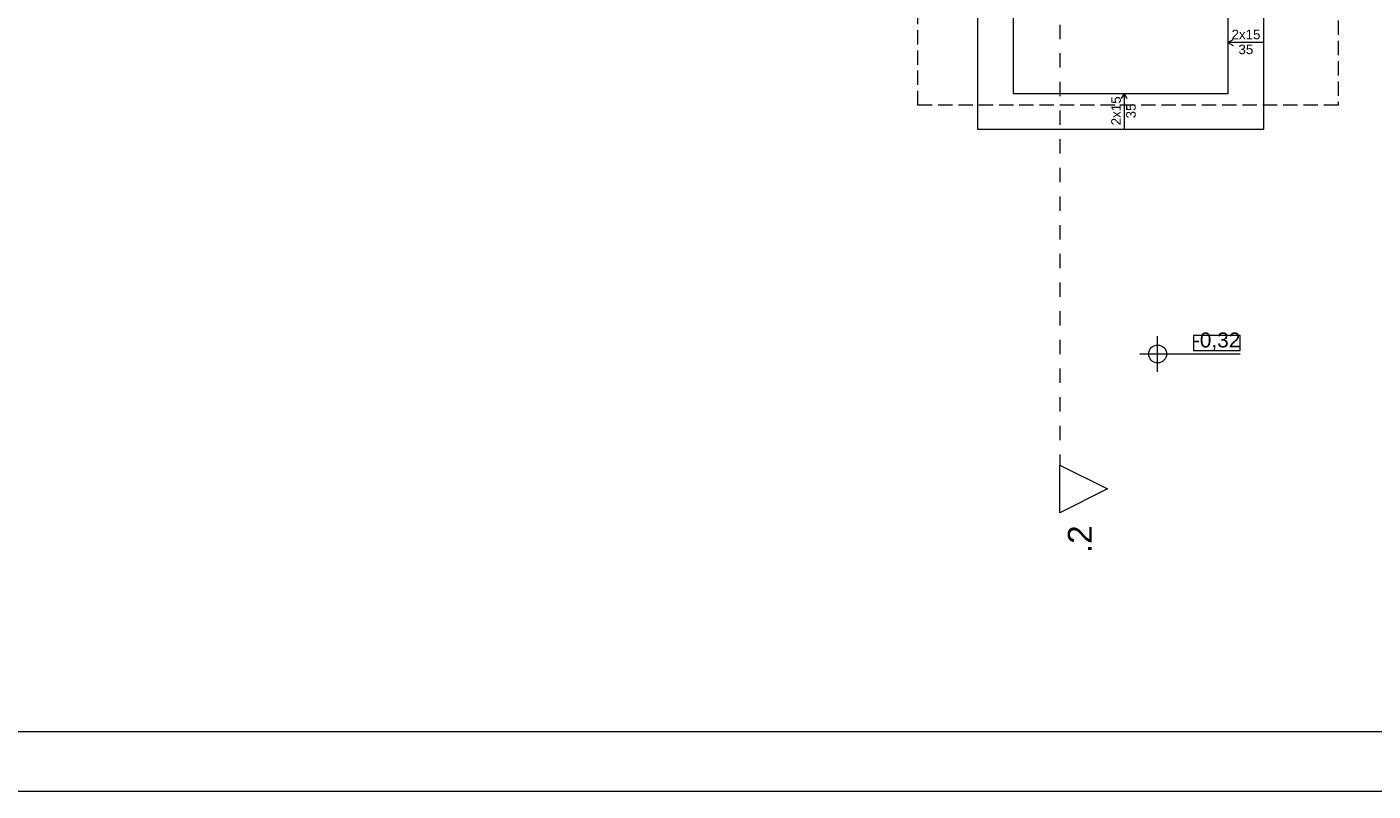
# Model space of a CAD drawing. Header units: millimetres. Extents: x 178516 to 426772, y -178579 to -115871.
# Tile 3 of 256: x 214083 to 225362, y -146315 to -139913. Entities that reach past the tile are written whole.
import ezdxf

# ---------------------------------------------------------------- set-up
doc = ezdxf.new("R2010")
doc.units = ezdxf.units.MM
doc.header["$MEASUREMENT"] = 0
doc.linetypes.add('Krawędzie ukryte', pattern=[170, 120, -50])
doc.linetypes.add('Przerywana', pattern=[240, 120, -120])
doc.layers.get('0').update_dxf_attribs({"color": 252, "lineweight": 5})
for name, color, linetype, lineweight in [('840-G Znaczniki ogólne_Nr_pióra__3', 252, 'Continuous', 5), ('Nowe_! Tabelka_Nr_pióra__19', 252, 'Continuous', 5), ('Nowe_! Tabelka_Nr_pióra__7', 252, 'Continuous', 5), ('Nowe_299-A Wymiary Opisy_Nr_pióra__29', 252, 'Continuous', 5), ('Nowe_299-A Wymiary Opisy_Nr_pióra__73', 252, 'Continuous', 5), ('Nowe_Floors_Nr_pióra__104', 252, 'Continuous', 5), ('Nowe_Nowe_220(1)-A Ściany zewnętrzne_Nr_pióra__64', 252, 'Continuous', 5)]:
    doc.layers.add(name, color=color, linetype=linetype, lineweight=lineweight)
doc.styles.add('GENERATED_STYLE_1', font='arial.ttf')
doc.styles.add('GENERATED_STYLE_4', font='arial.ttf')

# ---------------------------------------------------------------- blocks, each defined once
blk = doc.blocks.new('podkład 20251118')
at = {"color": 252, "lineweight": 5}
for p, q in [((224247, -142498), (223857, -142498)), ((223857, -142498), (223857, -142623)), ((224247, -142623), (224247, -142498)), ((223857, -142623), (224247, -142623)), ((222737, -143984), (222737, -143584)), ((222737, -143584), (223137, -143784)), ((223137, -143784), (222737, -143984))]:
    blk.add_line(p, q, dxfattribs=at)
at = {"layer": '840-G Znaczniki ogólne_Nr_pióra__3', "color": 252, "linetype": 'Przerywana', "lineweight": 5}
blk.add_line((222737, -121894), (222737, -143584), dxfattribs=at)
at = {"layer": '840-G Znaczniki ogólne_Nr_pióra__3', "color": 252, "linetype": 'Continuous', "lineweight": 5}
for p, q in [((222737, -143584), (223137, -143784)), ((222737, -143984), (222737, -143584)), ((223137, -143784), (222737, -143984))]:
    blk.add_line(p, q, dxfattribs=at)
at = {"layer": 'Nowe_! Tabelka_Nr_pióra__19', "color": 252, "linetype": 'Continuous', "lineweight": 5}
blk.add_line((204754, -146315), (246754, -146315), dxfattribs=at)
at = {"layer": 'Nowe_! Tabelka_Nr_pióra__7', "color": 252, "linetype": 'Continuous', "lineweight": 5}
blk.add_line((206754, -145815), (246254, -145815), dxfattribs=at)
at = {"layer": 'Nowe_299-A Wymiary Opisy_Nr_pióra__73', "color": 252, "linetype": 'Continuous', "lineweight": 5}
for p, q in [((223557, -142803), (223557, -142503)), ((223407, -142653), (223707, -142653)), ((223707, -142653), (224247, -142653))]:
    blk.add_line(p, q, dxfattribs=at)
blk.add_circle((223557, -142653), 75, dxfattribs=at)
at = {"layer": 'Nowe_Floors_Nr_pióra__104', "color": 252, "linetype": 'Continuous', "lineweight": 5}
for p, q in [((224146, -140043), (224189, -140018)), ((224447, -140043), (224146, -140043)), ((224146, -140043), (224189, -140068)), ((223275, -140470), (223250, -140513)), ((223275, -140470), (223275, -140764)), ((223275, -140470), (223300, -140513))]:
    blk.add_line(p, q, dxfattribs=at)
at = {"layer": 'Nowe_Nowe_220(1)-A Ściany zewnętrzne_Nr_pióra__64', "color": 252, "linetype": 'Krawędzie ukryte', "lineweight": 5}
for p, q in [((221549, -140569), (221549, -139520)), ((225068, -139520), (225068, -140569)), ((225068, -140569), (221549, -140569))]:
    blk.add_line(p, q, dxfattribs=at)
at = {"layer": 'Nowe_Nowe_220(1)-A Ściany zewnętrzne_Nr_pióra__64', "color": 252, "linetype": 'Continuous', "lineweight": 5}
for p, q in [((222047, -139520), (222047, -140770)), ((222347, -139520), (222347, -140470)), ((224147, -140470), (224147, -139520)), ((224447, -140770), (224447, -139520)), ((222347, -140470), (224147, -140470)), ((222047, -140770), (224447, -140770))]:
    blk.add_line(p, q, dxfattribs=at)
at = {"layer": '840-G Znaczniki ogólne_Nr_pióra__3', "color": 252, "lineweight": 5, "style": 'GENERATED_STYLE_4'}
blk.add_text('.2', height=200, rotation=90, dxfattribs=at).set_placement((223005, -144322))
at = {"layer": 'Nowe_! Tabelka_Nr_pióra__7', "color": 252, "lineweight": 5, "style": 'GENERATED_STYLE_1'}
for s, p in [('2x15', (224176, -140016)), ('35', (224234, -140141))]:
    blk.add_text(s, height=80, dxfattribs=at).set_placement(p)
for s, p in [('2x15', (223248, -140737)), ('35', (223373, -140679))]:
    blk.add_text(s, height=80, rotation=90, dxfattribs=at).set_placement(p)
at = {"layer": 'Nowe_299-A Wymiary Opisy_Nr_pióra__29', "color": 252, "lineweight": 5, "style": 'GENERATED_STYLE_4'}
blk.add_text('-0,32', height=125, dxfattribs=at).set_placement((223852, -142598))

msp = doc.modelspace()

# ---------------------------------------------------------------- block references
msp.add_blockref('podkład 20251118', (0, 0))

doc.saveas('drawing.dxf')
